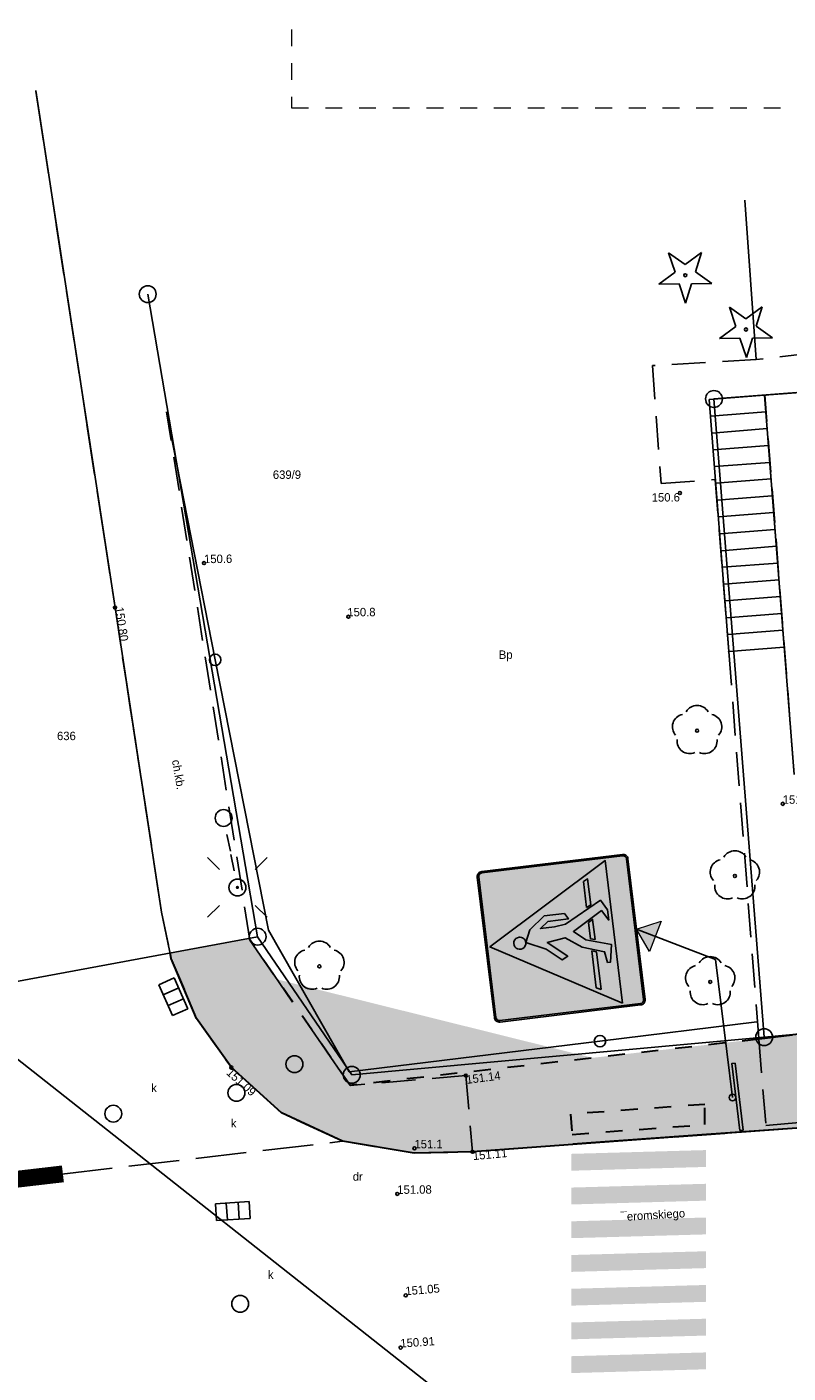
# Model space of a CAD drawing. Extents: x 7583285 to 7585126, y 6019995 to 6020809.
# Tile 50 of 54: x 7584455 to 7584478, y 6020719 to 6020759. Entities that reach past the tile are written whole.
import ezdxf
from ezdxf import colors
from ezdxf.entities.mleader import LeaderData, LeaderLine
from ezdxf.enums import TextEntityAlignment as Align
from ezdxf.math import Vec2, Vec3

# ---------------------------------------------------------------- set-up
doc = ezdxf.new("R2010")
doc.units = 0
doc.header["$MEASUREMENT"] = 0
for name, pattern in [('1_OTKC', [1.5, 1, -0.5]), ('1_OTKJ', [2, 1.5, -0.5]), ('1_OTKK', [0]), ('3', [1, 0.5, -0.5]), ('3_EGBS', [0]), ('3_EGBSG', [0]), ('3_EGBU_A', [0]), ('KUM', [1, 0.5, -0.5]), ('P-12', [1, 1, 0])]:
    doc.linetypes.add(name, pattern=pattern)
doc.layers.get('0').update_dxf_attribs({"linetype": 'CONTINUOUS', "lineweight": 5})
for name, color, linetype, lineweight in [('0 Krawężnik ', 1, 'CONTINUOUS', 30), ('0 Krawężnik najazdowy', 6, 'CONTINUOUS', 30), ('0 obrzeże', 51, '3', 30), ('0 plytki integracyjne', 4, '3', 30), ('Dzialki', 3, 'CONTINUOUS', 25)]:
    doc.layers.add(name, color=color, linetype=linetype, lineweight=lineweight)
for name, color, linetype in [('0 ozn pionowe', 7, 'CONTINUOUS'), ('0 Ozn poziome', 7, 'CONTINUOUS'), ('EGBB_L_0', 36, '3_EGBU_A'), ('EGBE_L_3', 7, '3_EGBS'), ('Numery_dzialek', 7, 'CONTINUOUS'), ('Numery_uzytkow', 3, 'CONTINUOUS'), ('OTK_E_T_1', 7, 'CONTINUOUS'), ('OTK_E_T_8', 7, 'CONTINUOUS'), ('OTK_L_0', 7, '1_OTKJ'), ('OTK_L_1', 7, '1_OTKK'), ('OTK_L_2', 7, '1_OTKC'), ('OTO_L_0', 7, 'CONTINUOUS'), ('OTR_T_0', 7, 'CONTINUOUS'), ('OTR_T_1', 7, 'CONTINUOUS'), ('OTZ_T_0', 96, 'CONTINUOUS'), ('OTZ_T_1', 96, 'CONTINUOUS'), ('Punkty', 7, 'CONTINUOUS'), ('SUE_T_3', 7, 'CONTINUOUS'), ('SUK_E_T_4', 36, 'CONTINUOUS'), ('SUK_T_1', 36, 'CONTINUOUS'), ('SUK_T_3', 36, 'CONTINUOUS'), ('SUP_T_0', 7, 'CONTINUOUS'), ('SUP_T_2', 7, 'CONTINUOUS')]:
    doc.layers.add(name, color=color, linetype=linetype)

# ---------------------------------------------------------------- blocks, each defined once
blk = doc.blocks.new('GRT')
at = {"linetype": 'Continuous'}
blk.add_circle((0, 0), 0.25, dxfattribs=at)
blk = doc.blocks.new('1_OTRN')
at = {"linetype": 'Continuous'}
blk.add_circle((0, 0), 0.045, dxfattribs=at)
blk = doc.blocks.new('1_OTRS')
at = {"linetype": 'Continuous'}
blk.add_circle((0, 0), 0.045, dxfattribs=at)
blk = doc.blocks.new('1_OTZG')
at = {"linetype": 'Continuous'}
for p, q in [((-0.3012, 0.0938), (-0.4937, 0.6621)), ((-0.4937, 0.6621), (-0.0039, 0.3155)), ((-0.0039, 0.3155), (0.4771, 0.6742)), ((0.4771, 0.6742), (0.2988, 0.1012)), ((-0.7823, -0.265), (-0.3012, 0.0938)), ((0.2988, 0.1012), (0.7886, -0.2455)), ((-0.1823, -0.2575), (-0.7823, -0.265)), ((0.0103, -0.8259), (-0.1823, -0.2575)), ((0.1886, -0.2529), (0.0103, -0.8259)), ((0.7886, -0.2455), (0.1886, -0.2529))]:
    blk.add_line(p, q, dxfattribs=at)
blk.add_circle((0, 0), 0.045, dxfattribs=at)
blk = doc.blocks.new('1_OTZL')
at = {"linetype": 'Continuous'}
blk.add_circle((0, 0), 0.045, dxfattribs=at)
for centre, start, end in [((-0.357, 0.116), 102.1445, 221.86), ((0, 0.375), 30.1401, 149.8599), ((0.357, 0.116), 318.14, 77.8555), ((-0.22, -0.303), 174.1482, 293.8542), ((0.22, -0.303), 246.1458, 5.8518)]:
    blk.add_arc(centre, 0.375, start, end, dxfattribs=at)
blk = doc.blocks.new('4_SUEO_W')
at = {"linetype": 'Continuous'}
for p, q in [((-0.5303, 0.5303), (-0.8839, 0.8839)), ((0.5303, 0.5303), (0.8839, 0.8839)), ((-0.5303, -0.5303), (-0.8839, -0.8839)), ((0.5303, -0.5303), (0.8839, -0.8839))]:
    blk.add_line(p, q, dxfattribs=at)
blk.add_circle((0, 0), 0.025, dxfattribs=at)
blk = doc.blocks.new('4_SUPP')
at = {"linetype": 'Continuous'}
blk.add_circle((0, 0), 0.25, dxfattribs=at)
blk = doc.blocks.new('4_SUKK')
at = {"linetype": 'Continuous'}
for p, q in [((-0.5, -0.25), (-0.5, 0.25)), ((-0.5, 0.25), (0.5, 0.25)), ((-0.175, 0.25), (-0.175, -0.25)), ((0.175, 0.25), (0.175, -0.25)), ((0.5, 0.25), (0.5, -0.25)), ((0.5, -0.25), (-0.5, -0.25))]:
    blk.add_line(p, q, dxfattribs=at)
blk = doc.blocks.new('4_SUKS')
at = {"linetype": 'Continuous'}
blk.add_circle((0, 0), 0.25, dxfattribs=at)
blk = doc.blocks.new('4_SUPK')
at = {"linetype": 'Continuous'}
blk.add_circle((0, 0), 0.25, dxfattribs=at)
blk = doc.blocks.new('Słupek')
h = blk.add_hatch(color=256)
h.paths.add_polyline_path([(-50, -5), (0, -5), (50, -5), (50, -10), (-50, -10)])
h.paths.add_polyline_path([(5, 0, 1), (-5, 0, 1)])
at = {"color": 7}
blk.add_lwpolyline([(-50, -5), (50, -5), (50, -10), (-50, -10)], close=True, dxfattribs=at)
blk.add_circle((0, 0), 5, dxfattribs=at)
blk = doc.blocks.new('Arrow')
blk.add_hatch(color=0).paths.add_polyline_path([(-0.16, -0.2), (0, 0), (0.16, -0.2)])
at = {"color": 0, "lineweight": -2}
blk.add_lwpolyline([(-0.16, -0.2), (0, 0), (0.16, -0.2)], close=True, dxfattribs=at)
blk = doc.blocks.new('D-6_')
at = {"true_color": 0x000000}
h = blk.add_hatch(color=18, dxfattribs=at)
h.dxf.hatch_style = 1
edge = h.paths.add_edge_path()
edge.add_line((-369.1, 382.1), (241.8, 993.1))
edge = h.paths.add_edge_path()
edge.add_line((-241.8, 254.9), (369.1, 865.8))
at = {"true_color": 0xffffff}
h = blk.add_hatch(color=7, dxfattribs=at)
h.dxf.hatch_style = 1
h.paths.add_polyline_path([(-450, 30, 0.414214), (-420, 0), (0, 0), (420, 0, 0.414214), (450, 30), (450, 870, 0.414214), (420, 900), (-420, 900, 0.414214), (-450, 870)])
h.paths.add_polyline_path([(-441, 30, 0.414214), (-420, 9), (420, 9, 0.414214), (441, 30), (441, 870, 0.414214), (420, 891), (-420, 891, 0.414214), (-441, 870)], flags=16)
h.paths.add_polyline_path([(-390, 240), (-390, 795), (-240, 795), (-240, 613.1), (90, 613.1), (90, 877.5), (292.5, 877.5), (292.5, 22.5), (90, 22.5), (90, 421.9), (-240, 421.9), (-240, 240)], flags=0)
h.paths.add_polyline_path([(-382.5, 247.5), (-382.5, 787.5), (-247.5, 787.5), (-247.5, 613.1), (-247.5, 247.5)], flags=0)
at = {"true_color": 0x1d1d1d}
h = blk.add_hatch(color=250, dxfattribs=at)
h.dxf.hatch_style = 1
h.paths.add_polyline_path([(-420, 9), (420, 9, 0.414214), (441, 30), (441, 870, 0.414214), (420, 891), (-420, 891, 0.414214), (-441, 870), (-441, 30, 0.414214)])
at = {"true_color": 0xffffff}
h = blk.add_hatch(color=7, dxfattribs=at)
h.dxf.hatch_style = 1
h.paths.add_polyline_path([(-426, 135), (0, 876), (426, 135)])
at = {"true_color": 0x000000}
h = blk.add_hatch(color=18, dxfattribs=at)
h.dxf.hatch_style = 1
h.paths.add_polyline_path([(-175.5, 194.6), (-175.5, 176.6), (-73.8, 157.5), (-27, 305.7), (30.9, 373.2), (133.5, 193.5), (72.6, 157.2), (135, 157.2), (195.4, 191.7), (78.8, 414.3), (72, 481.2), (72, 565.2), (108, 517.2), (108, 393.4), (144, 413.7), (144, 535.2), (72, 627.7), (0, 661.2), (-54, 546.9), (-128.3, 460.8), (-110.8, 423.9), (-14.4, 535.2), (0, 427.2), (-67.5, 332.7), (-110.4, 204.1)])
h.paths.add_polyline_path([(-330.7, 251.7), (-317.2, 278.7), (-96.9, 278.7), (-105.9, 251.7)])
h.paths.add_polyline_path([(36, 697.2, 2.414214), (0, 661.2, 0.414214)])
h.paths.add_polyline_path([(162, 278.7), (176.1, 251.7), (330.7, 251.7), (317.2, 278.7)])
h.paths.add_polyline_path([(-32.7, 251.7), (-24.2, 278.7), (72.4, 278.7), (87.8, 251.7)])
at = {"color": 7, "true_color": 0xffffff}
for points in [[(-420, 0), (420, 0, 0.414214), (450, 30), (450, 870, 0.414214), (420, 900), (-420, 900, 0.414214), (-450, 870), (-450, 30, 0.414214)], [(-420, 9), (420, 9, 0.414214), (441, 30), (441, 870, 0.414214), (420, 891), (-420, 891, 0.414214), (-441, 870), (-441, 30, 0.414214), (-420, 9)]]:
    blk.add_lwpolyline(points, format="xyb", close=True, dxfattribs=at)
blk.add_lwpolyline([(-426, 135), (0, 876), (426, 135)], close=True, dxfattribs=at)
at = {"color": 18, "true_color": 0x000000}
blk.add_lwpolyline([(36, 697.2, 2.414214), (0, 661.2, 0.414214)], format="xyb", close=True, dxfattribs=at)
for points in [[(-175.5, 194.6), (-175.5, 176.6), (-73.8, 157.5), (-27, 305.7), (30.9, 373.2), (133.5, 193.5), (72.6, 157.2), (135, 157.2), (195.4, 191.7), (78.8, 414.3), (72, 481.2), (72, 565.2), (108, 517.2), (108, 393.4), (144, 413.7), (144, 535.2), (72, 627.7), (0, 661.2), (-54, 546.9), (-128.3, 460.8), (-110.8, 423.9), (-14.4, 535.2), (0, 427.2), (-67.5, 332.7), (-110.4, 204.1)], [(-330.7, 251.7), (-317.2, 278.7), (-96.9, 278.7), (-105.9, 251.7)], [(-32.7, 251.7), (-24.2, 278.7), (72.4, 278.7), (87.8, 251.7)], [(162, 278.7), (176.1, 251.7), (330.7, 251.7), (317.2, 278.7)]]:
    blk.add_lwpolyline(points, close=True, dxfattribs=at)

msp = doc.modelspace()

# ---------------------------------------------------------------- hatches: boundary and pattern name
at = {"lineweight": 30}
h = msp.add_hatch(color=256, dxfattribs=at)
h.dxf.hatch_style = 1
h.set_gradient(color1=(255, 255, 127), color2=(239, 239, 119), one_color=1, tint=0.47)
h.paths.add_polyline_path([(7584471.745, 6020725.994), (7584475.173, 6020726.246), (7584475.173, 6020726.63), (7584475.173, 6020726.846), (7584471.197, 6020726.556), (7584471.267, 6020725.959)])
h.paths.add_polyline_path([(7585000.114, 6020733.415), (7585002.106, 6020733.665), (7585002.081, 6020734.264), (7585000.042, 6020734.009), (7585000.114, 6020733.415)])
h.paths.add_polyline_path([(7584471.17, 6020717.265), (7584471.17, 6020716.665), (7584475.17, 6020716.665), (7584475.17, 6020717.265)])
h.paths.add_polyline_path([(7585001.131, 6020725.027), (7585002.99, 6020725.258), (7585002.918, 6020725.848), (7585002.918, 6020725.848), (7585001.059, 6020725.621), (7585001.131, 6020725.027)])
h.paths.add_polyline_path([(7584999.155, 6020733.294), (7585000.114, 6020733.415), (7585000.042, 6020734.009), (7584999.105, 6020733.892)])
h.paths.add_polyline_path([(7585000.476, 6020725.55), (7585000.549, 6020724.955), (7585001.131, 6020725.027), (7585001.059, 6020725.621)])
h = msp.add_hatch(color=5, dxfattribs=at)
h.dxf.hatch_style = 1
h.set_gradient(color1=(173, 173, 173), color2=(157, 157, 157), one_color=1, tint=0.52)
edge = h.paths.add_edge_path()
edge.add_line((7584459.314, 6020731.339), (7584460.1, 6020729.39))
edge.add_line((7584460.1, 6020729.39), (7584461.13, 6020727.94))
edge.add_line((7584461.13, 6020727.94), (7584462.62, 6020726.59))
edge.add_line((7584462.62, 6020726.59), (7584464.43, 6020725.75))
edge.add_line((7584464.43, 6020725.75), (7584466.55, 6020725.4))
edge.add_line((7584466.55, 6020725.4), (7584468.28, 6020725.44))
edge.add_line((7584468.28, 6020725.44), (7584471.254, 6020725.658))
edge.add_line((7584471.254, 6020725.658), (7584475.223, 6020725.95))
edge.add_line((7584475.223, 6020725.95), (7584479.311, 6020726.243))
edge.add_line((7584479.311, 6020726.243), (7584485.46, 6020726.69))
edge.add_line((7584485.46, 6020726.69), (7584489.27, 6020726.78))
edge.add_line((7584489.27, 6020726.78), (7584493.3, 6020726.5))
edge.add_line((7584493.3, 6020726.5), (7584497.8, 6020725.4))
edge.add_line((7584497.8, 6020725.4), (7584501.217, 6020723.89))
edge.add_line((7584501.217, 6020723.89), (7584506.338, 6020720.239))
edge.add_line((7584506.338, 6020720.239), (7584507.619, 6020719.325))
edge.add_line((7584507.619, 6020719.325), (7584509.14, 6020720.24))
edge.add_line((7584509.14, 6020720.24), (7584507.58, 6020721.65))
edge.add_line((7584507.58, 6020721.65), (7584502.21, 6020726.46))
edge.add_line((7584502.21, 6020726.46), (7584497.102, 6020727.996))
edge.add_line((7584497.102, 6020727.996), (7584494.94, 6020728.17))
edge.add_line((7584494.94, 6020728.17), (7584492.56, 6020728.52))
edge.add_line((7584492.56, 6020728.52), (7584486.535, 6020728.739))
edge.add_line((7584486.535, 6020728.739), (7584479.4, 6020728.27))
edge.add_line((7584479.4, 6020728.27), (7584478.21, 6020728.95))
edge.add_line((7584478.21, 6020728.95), (7584464.65, 6020727.41))
edge.add_line((7584464.65, 6020727.41), (7584461.645, 6020731.771))
edge = h.paths.add_edge_path()
edge.add_line((7584459.314, 6020731.339), (7584461.664, 6020731.774))
h = msp.add_hatch(color=5, dxfattribs=at)
h.dxf.hatch_style = 1
h.set_gradient(color1=(173, 173, 173), color2=(157, 157, 157), one_color=1, tint=0.52)
edge = h.paths.add_edge_path()
edge.add_line((7584459.314, 6020731.339), (7584460.1, 6020729.39))
edge.add_line((7584460.1, 6020729.39), (7584461.13, 6020727.94))
edge.add_line((7584461.13, 6020727.94), (7584462.62, 6020726.59))
edge.add_line((7584462.62, 6020726.59), (7584464.43, 6020725.75))
edge.add_line((7584464.43, 6020725.75), (7584466.55, 6020725.4))
edge.add_line((7584466.55, 6020725.4), (7584468.28, 6020725.44))
edge.add_line((7584468.28, 6020725.44), (7584471.254, 6020725.658))
edge.add_line((7584471.254, 6020725.658), (7584475.223, 6020725.95))
edge.add_line((7584475.223, 6020725.95), (7584479.311, 6020726.243))
edge.add_line((7584479.311, 6020726.243), (7584485.46, 6020726.69))
edge.add_line((7584485.46, 6020726.69), (7584489.27, 6020726.78))
edge.add_line((7584489.27, 6020726.78), (7584493.3, 6020726.5))
edge.add_line((7584493.3, 6020726.5), (7584497.8, 6020725.4))
edge.add_line((7584497.8, 6020725.4), (7584501.217, 6020723.89))
edge.add_line((7584501.217, 6020723.89), (7584506.338, 6020720.239))
edge.add_line((7584506.338, 6020720.239), (7584507.619, 6020719.325))
edge.add_line((7584507.619, 6020719.325), (7584509.14, 6020720.24))
edge.add_line((7584509.14, 6020720.24), (7584507.58, 6020721.65))
edge.add_line((7584507.58, 6020721.65), (7584502.21, 6020726.46))
edge.add_line((7584502.21, 6020726.46), (7584497.102, 6020727.996))
edge.add_line((7584497.102, 6020727.996), (7584494.94, 6020728.17))
edge.add_line((7584494.94, 6020728.17), (7584492.56, 6020728.52))
edge.add_line((7584492.56, 6020728.52), (7584486.535, 6020728.739))
edge.add_line((7584486.535, 6020728.739), (7584479.4, 6020728.27))
edge.add_line((7584479.4, 6020728.27), (7584478.21, 6020728.95))
edge.add_line((7584478.21, 6020728.95), (7584464.65, 6020727.41))
edge.add_line((7584464.65, 6020727.41), (7584461.645, 6020731.771))
edge = h.paths.add_edge_path()
edge.add_line((7584459.314, 6020731.339), (7584461.664, 6020731.774))
h = msp.add_hatch(color=5, dxfattribs=at)
h.dxf.hatch_style = 1
h.set_gradient(color1=(173, 173, 173), color2=(157, 157, 157), one_color=1, tint=0.52)
edge = h.paths.add_edge_path()
edge.add_line((7584459.314, 6020731.339), (7584460.1, 6020729.39))
edge.add_line((7584460.1, 6020729.39), (7584461.13, 6020727.94))
edge.add_line((7584461.13, 6020727.94), (7584462.62, 6020726.59))
edge.add_line((7584462.62, 6020726.59), (7584464.43, 6020725.75))
edge.add_line((7584464.43, 6020725.75), (7584466.55, 6020725.4))
edge.add_line((7584466.55, 6020725.4), (7584468.28, 6020725.44))
edge.add_line((7584468.28, 6020725.44), (7584471.254, 6020725.658))
edge.add_line((7584471.254, 6020725.658), (7584475.223, 6020725.95))
edge.add_line((7584475.223, 6020725.95), (7584479.311, 6020726.243))
edge.add_line((7584479.311, 6020726.243), (7584485.46, 6020726.69))
edge.add_line((7584485.46, 6020726.69), (7584489.27, 6020726.78))
edge.add_line((7584489.27, 6020726.78), (7584493.3, 6020726.5))
edge.add_line((7584493.3, 6020726.5), (7584497.8, 6020725.4))
edge.add_line((7584497.8, 6020725.4), (7584501.217, 6020723.89))
edge.add_line((7584501.217, 6020723.89), (7584506.338, 6020720.239))
edge.add_line((7584506.338, 6020720.239), (7584507.619, 6020719.325))
edge.add_line((7584507.619, 6020719.325), (7584509.14, 6020720.24))
edge.add_line((7584509.14, 6020720.24), (7584507.58, 6020721.65))
edge.add_line((7584507.58, 6020721.65), (7584502.21, 6020726.46))
edge.add_line((7584502.21, 6020726.46), (7584497.102, 6020727.996))
edge.add_line((7584497.102, 6020727.996), (7584494.94, 6020728.17))
edge.add_line((7584494.94, 6020728.17), (7584492.56, 6020728.52))
edge.add_line((7584492.56, 6020728.52), (7584486.535, 6020728.739))
edge.add_line((7584486.535, 6020728.739), (7584479.4, 6020728.27))
edge.add_line((7584479.4, 6020728.27), (7584478.21, 6020728.95))
edge.add_line((7584478.21, 6020728.95), (7584464.65, 6020727.41))
edge.add_line((7584464.65, 6020727.41), (7584461.645, 6020731.771))
edge = h.paths.add_edge_path()
edge.add_line((7584459.314, 6020731.339), (7584461.664, 6020731.774))
h = msp.add_hatch(color=5, dxfattribs=at)
h.dxf.hatch_style = 1
h.set_gradient(color1=(173, 173, 173), color2=(157, 157, 157), one_color=1, tint=0.52)
edge = h.paths.add_edge_path()
edge.add_line((7584459.314, 6020731.342), (7584461.645, 6020731.771))
edge.add_line((7584461.645, 6020731.771), (7584464.651, 6020727.409))
edge.add_line((7584464.651, 6020727.409), (7584475.791, 6020728.669))
edge.add_line((7584475.791, 6020728.669), (7584478.21, 6020728.95))
edge.add_line((7584478.21, 6020728.95), (7584479.4, 6020728.27))
edge.add_line((7584479.4, 6020728.27), (7584486.49, 6020728.74))
edge.add_line((7584486.49, 6020728.74), (7584490.21, 6020728.73))
edge.add_line((7584490.21, 6020728.73), (7584497.102, 6020727.996))
edge.add_line((7584497.102, 6020727.996), (7584502.21, 6020726.46))
edge.add_line((7584502.21, 6020726.46), (7584503.274, 6020725.507))
edge.add_line((7584503.274, 6020725.507), (7584507.58, 6020721.65))
edge.add_line((7584507.58, 6020721.65), (7584509.14, 6020720.24))
edge.add_line((7584509.14, 6020720.24), (7584507.619, 6020719.325))
h = msp.add_hatch(color=5, dxfattribs=at)
h.dxf.hatch_style = 1
h.set_gradient(color1=(173, 173, 173), color2=(157, 157, 157), one_color=1, tint=0.52)
h.paths.add_polyline_path([(7584464.43, 6020725.75), (7584462.62, 6020726.59), (7584461.163, 6020727.91, 0.186142), (7584461.175, 6020727.94, 0.609133), (7584461.104, 6020727.977), (7584460.1, 6020729.39), (7584459.314, 6020731.339), (7584461.645, 6020731.771), (7584461.682, 6020731.716, 0.088314), (7584461.732, 6020731.644), (7584464.451, 6020727.699, 0.265517), (7584464.592, 6020727.495), (7584464.65, 6020727.41), (7584464.651, 6020727.409), (7584464.7, 6020727.414), (7584468.035, 6020727.696, 0.415362), (7584468.084, 6020727.655), (7584468.276, 6020725.485, 0.395258), (7584468.235, 6020725.439), (7584466.55, 6020725.4)])
h.paths.add_polyline_path([(7584463.25, 6020728.04, 1), (7584462.75, 6020728.04, 1)], flags=16)
h.paths.add_polyline_path([(7584466.495, 6020725.852), (7584466.498, 6020725.477), (7584467.373, 6020725.483), (7584467.37, 6020725.858)], flags=24)
h.paths.add_polyline_path([(7584466.605, 6020725.54, 1), (7584466.515, 6020725.54, 1)], flags=0)
h = msp.add_hatch(color=5, dxfattribs=at)
h.dxf.hatch_style = 2
h.set_gradient(color1=(173, 173, 173), color2=(157, 157, 157), one_color=1, tint=0.52)
h.paths.add_polyline_path([(7584468.084, 6020727.655, 0.388591), (7584468.125, 6020727.7, 0.030922), (7584468.125, 6020727.706), (7584475.793, 6020728.659), (7584475.976, 6020727.15, 2.221203), (7584476.089, 6020727.05, 0.030266), (7584476.088, 6020727.062), (7584476.209, 6020726.07), (7584476.308, 6020726.082), (7584476.066, 6020728.067), (7584475.967, 6020728.055), (7584476.088, 6020727.062, 0.414295), (7584475.976, 6020727.15), (7584475.793, 6020728.659), (7584476.69, 6020728.77, 0.16436), (7584476.782, 6020728.639), (7584476.98, 6020726.22), (7584476.992, 6020726.08), (7584475.223, 6020725.95), (7584468.325, 6020725.443, 0.418602), (7584468.276, 6020725.485), (7584468.084, 6020727.655)])
h.paths.add_polyline_path([(7584471.188, 6020726.555), (7584471.232, 6020725.957), (7584475.173, 6020726.246), (7584475.173, 6020726.846)], flags=16)
h.paths.add_polyline_path([(7584468.212, 6020725.497), (7584468.246, 6020725.123), (7584469.284, 6020725.218), (7584469.249, 6020725.591)], flags=24)
h.paths.add_polyline_path([(7584468.01, 6020727.754), (7584468.058, 6020727.382), (7584469.174, 6020727.526), (7584469.126, 6020727.898)], flags=24)
h = msp.add_hatch(color=5, dxfattribs=at)
h.dxf.hatch_style = 1
h.set_gradient(color1=(173, 173, 173), color2=(157, 157, 157), one_color=1, tint=0.52)
h.paths.add_polyline_path([(7584476.782, 6020728.639, 0.59939), (7584477.18, 6020728.828), (7584478.21, 6020728.95), (7584479.361, 6020728.292, 1.300226), (7584479.445, 6020728.27, 0.016415), (7584479.445, 6020728.273), (7584486.446, 6020728.733, 0.918309), (7584486.49, 6020728.74), (7584486.445, 6020728.737, -1.033657), (7584486.535, 6020728.74, -0.004866), (7584486.535, 6020728.739), (7584486.446, 6020728.733, -0.021148), (7584486.445, 6020728.737), (7584486.535, 6020728.739, -0.918309), (7584486.446, 6020728.733), (7584486.535, 6020728.739), (7584490.893, 6020728.581), (7584492.07, 6020728.16), (7584492.497, 6020728.009, 1.126288), (7584492.99, 6020727.95, 0.887872), (7584492.497, 6020728.009), (7584492.07, 6020728.16), (7584492.07, 6020728.538), (7584492.56, 6020728.52), (7584494.94, 6020728.17), (7584494.71, 6020726.32), (7584493.364, 6020726.649, 0.060045), (7584493.365, 6020726.66, 0.963521), (7584493.275, 6020726.663), (7584489.335, 6020726.957, 0.018578), (7584489.335, 6020726.96, 1.01047), (7584489.245, 6020726.959), (7584485.495, 6020726.881, 1.026452), (7584485.405, 6020726.877), (7584479.345, 6020726.433, 1.008653), (7584479.255, 6020726.426), (7584476.98, 6020726.22)])
h.paths.add_polyline_path([(7584494.51, 6020727.72, 1), (7584494.01, 6020727.72, 1)], flags=16)
h.paths.add_polyline_path([(7584482.69, 6020727.888), (7584482.7, 6020727.388), (7584483.95, 6020727.412), (7584483.94, 6020727.912)], flags=8)
h.paths.add_polyline_path([(7584486.428, 6020728.803), (7584486.427, 6020728.428), (7584487.635, 6020728.424), (7584487.636, 6020728.799)], flags=24)
h.paths.add_polyline_path([(7584485.381, 6020727.191), (7584485.389, 6020726.816), (7584486.597, 6020726.841), (7584486.589, 6020727.216)], flags=24)
h.paths.add_polyline_path([(7584494.074, 6020726.798), (7584493.984, 6020726.434), (7584495.158, 6020726.147), (7584495.247, 6020726.511)], flags=24)
h.paths.add_polyline_path([(7584479.334, 6020728.328), (7584479.358, 6020727.954), (7584480.564, 6020728.034), (7584480.539, 6020728.408)], flags=24)
h.paths.add_polyline_path([(7584479.215, 6020726.737), (7584479.242, 6020726.363), (7584480.447, 6020726.451), (7584480.42, 6020726.825)], flags=24)
h.paths.add_polyline_path([(7584489.251, 6020727.276), (7584489.223, 6020726.902), (7584490.428, 6020726.813), (7584490.456, 6020727.187)], flags=24)
h.paths.add_polyline_path([(7584490.206, 6020729.096), (7584490.038, 6020728.625), (7584491.334, 6020728.164), (7584491.502, 6020728.635)], flags=24)
h = msp.add_hatch(color=5, dxfattribs=at)
h.dxf.hatch_style = 1
h.set_gradient(color1=(173, 173, 173), color2=(157, 157, 157), one_color=1, tint=0.52)
edge = h.paths.add_edge_path()
edge.add_line((7584468.28, 6020725.44), (7584476.992, 6020726.074))
h = msp.add_hatch(color=5, dxfattribs=at)
h.dxf.hatch_style = 1
h.set_gradient(color1=(173, 173, 173), color2=(157, 157, 157), one_color=1, tint=0.52)
edge = h.paths.add_edge_path()
edge.add_line((7584468.28, 6020725.44), (7584476.992, 6020726.074))
h = msp.add_hatch(color=5, dxfattribs=at)
h.dxf.hatch_style = 2
h.set_gradient(color1=(173, 173, 173), color2=(157, 157, 157), one_color=1, tint=0.52)
edge = h.paths.add_edge_path()
edge.add_line((7584468.28, 6020725.44), (7584476.992, 6020726.074))
at = {"layer": '0 Ozn poziome', "lineweight": 30}
for points in [[(7584471.21, 6020724.878), (7584475.209, 6020724.99), (7584475.209, 6020725.49), (7584471.21, 6020725.378)], [(7584471.21, 6020723.877), (7584475.209, 6020723.99), (7584475.209, 6020724.49), (7584471.21, 6020724.378)], [(7584471.21, 6020722.877), (7584475.209, 6020722.989), (7584475.209, 6020723.49), (7584471.21, 6020723.377)], [(7584471.21, 6020721.877), (7584475.209, 6020721.989), (7584475.209, 6020722.489), (7584471.21, 6020722.377)], [(7584471.21, 6020720.876), (7584475.209, 6020720.989), (7584475.209, 6020721.489), (7584471.21, 6020721.376)], [(7584471.21, 6020719.876), (7584475.209, 6020719.988), (7584475.209, 6020720.488), (7584471.21, 6020720.376)], [(7584471.21, 6020718.875), (7584475.209, 6020718.988), (7584475.209, 6020719.488), (7584471.21, 6020719.376)]]:
    msp.add_hatch(color=256, dxfattribs=at).paths.add_polyline_path(points)

# ---------------------------------------------------------------- linework, layer by layer
at = {"color": 0, "linetype": 'KUM', "lineweight": 20}
for p, q in [((7584462.917, 6020787.733), (7584462.917, 6020756.408)), ((7584462.917, 6020756.408), (7584491.393, 6020756.408))]:
    msp.add_line(p, q, dxfattribs=at)
at = {"linetype": 'P-12', "const_width": 0.5, "flags": 128}
msp.add_lwpolyline([(7584442.2, 6020723.16), (7584456.135, 6020724.784)], dxfattribs=at)
at = {"layer": '0 Krawężnik ', "lineweight": 30}
for p, q in [((7584459.35, 6020731.17), (7584459.314, 6020731.339)), ((7584460.1, 6020729.39), (7584459.35, 6020731.17)), ((7584461.13, 6020727.94), (7584460.1, 6020729.39)), ((7584462.62, 6020726.59), (7584461.13, 6020727.94)), ((7584464.43, 6020725.75), (7584462.62, 6020726.59)), ((7584466.55, 6020725.4), (7584464.43, 6020725.75)), ((7584471.254, 6020725.658), (7584468.28, 6020725.44)), ((7584468.28, 6020725.44), (7584466.55, 6020725.4))]:
    msp.add_line(p, q, dxfattribs=at)
msp.add_lwpolyline([(7584507.619, 6020719.325), (7584501.217, 6020723.89), (7584497.8, 6020725.4), (7584493.3, 6020726.5), (7584489.27, 6020726.78), (7584485.468, 6020726.734), (7584479.31, 6020726.25), (7584479.311, 6020726.243), (7584475.223, 6020725.95)], dxfattribs=at)
at = {"layer": '0 Krawężnik najazdowy', "lineweight": 30}
msp.add_line((7584475.223, 6020725.95), (7584471.253, 6020725.661), dxfattribs=at)
at = {"layer": '0 obrzeże', "lineweight": 30}
for p, q in [((7584464.651, 6020727.409), (7584461.645, 6020731.771)), ((7584476.77, 6020728.78), (7584464.7, 6020727.414)), ((7584478.197, 6020728.957), (7584476.77, 6020728.78)), ((7584464.7, 6020727.414), (7584464.651, 6020727.409))]:
    msp.add_line(p, q, dxfattribs=at)
at = {"layer": '0 plytki integracyjne', "lineweight": 30}
for p, q in [((7584475.173, 6020726.846), (7584471.188, 6020726.555)), ((7584475.173, 6020726.246), (7584475.173, 6020726.846)), ((7584471.188, 6020726.555), (7584471.232, 6020725.957)), ((7584471.232, 6020725.957), (7584475.173, 6020726.246))]:
    msp.add_line(p, q, dxfattribs=at)
at = {"layer": 'Dzialki'}
for p, q in [((7584458.65, 6020750.88), (7584461.91, 6020731.82)), ((7584481.82, 6020748.26), (7584475.44, 6020747.77)), ((7584475.44, 6020747.77), (7584476.93, 6020728.84)), ((7584461.91, 6020731.82), (7584452.41, 6020730.06)), ((7584464.7, 6020727.72), (7584461.91, 6020731.82)), ((7584452.41, 6020730.06), (7584474.27, 6020712.82)), ((7584476.93, 6020728.84), (7584464.7, 6020727.72)), ((7584478.66, 6020729), (7584476.93, 6020728.84))]:
    msp.add_line(p, q, dxfattribs=at)
at = {"layer": 'EGBB_L_0', "linetype": '3_EGBU_A'}
for p, q in [((7584484.42, 6020748.47), (7584476.94, 6020747.88)), ((7584476.94, 6020747.88), (7584477.82, 6020736.63))]:
    msp.add_line(p, q, dxfattribs=at)
at = {"layer": 'EGBE_L_3', "linetype": '3_EGBS'}
for p, q in [((7584476.94, 6020747.88), (7584475.3, 6020747.75)), ((7584477.52, 6020740.41), (7584476.94, 6020747.88)), ((7584475.34, 6020747.26), (7584476.98, 6020747.39)), ((7584475.38, 6020746.76), (7584477.02, 6020746.89)), ((7584475.41, 6020746.26), (7584477.06, 6020746.39)), ((7584475.45, 6020745.77), (7584477.1, 6020745.89)), ((7584475.49, 6020745.27), (7584477.14, 6020745.4)), ((7584475.53, 6020744.77), (7584477.17, 6020744.9)), ((7584475.57, 6020744.27), (7584477.21, 6020744.4)), ((7584475.61, 6020743.77), (7584477.25, 6020743.9)), ((7584475.65, 6020743.27), (7584477.29, 6020743.4)), ((7584475.68, 6020742.78), (7584477.33, 6020742.9)), ((7584475.72, 6020742.28), (7584477.37, 6020742.4)), ((7584475.76, 6020741.78), (7584477.41, 6020741.91)), ((7584475.8, 6020741.28), (7584477.45, 6020741.41)), ((7584475.84, 6020740.78), (7584477.48, 6020740.91)), ((7584475.88, 6020740.28), (7584477.52, 6020740.41))]:
    msp.add_line(p, q, dxfattribs=at)
at = {"layer": 'EGBE_L_3', "linetype": '3_EGBSG'}
msp.add_line((7584475.3, 6020747.75), (7584475.88, 6020740.28), dxfattribs=at)
at = {"layer": 'EGBE_L_3', "linetype": '3_EGBS'}
msp.add_point((7584475.88, 6020740.28), dxfattribs=at)
at = {"layer": 'OTK_L_0', "linetype": '1_OTKJ'}
for p, q in [((7584457.68, 6020741.58), (7584455.33, 6020756.92)), ((7584459.06, 6020732.55), (7584457.68, 6020741.58)), ((7584459.35, 6020731.17), (7584459.06, 6020732.55)), ((7584460.1, 6020729.39), (7584459.35, 6020731.17)), ((7584461.13, 6020727.94), (7584460.1, 6020729.39)), ((7584462.62, 6020726.59), (7584461.13, 6020727.94)), ((7584464.43, 6020725.75), (7584462.62, 6020726.59)), ((7584468.28, 6020725.44), (7584485.46, 6020726.69)), ((7584442.2, 6020723.16), (7584464.43, 6020725.75)), ((7584464.43, 6020725.75), (7584466.55, 6020725.4)), ((7584466.55, 6020725.4), (7584468.28, 6020725.44))]:
    msp.add_line(p, q, dxfattribs=at)
at = {"layer": 'OTK_L_1', "linetype": '1_OTKK'}
for p, q in [((7584455.33, 6020756.92), (7584457.68, 6020741.58)), ((7584457.68, 6020741.58), (7584459.06, 6020732.55)), ((7584459.06, 6020732.55), (7584459.35, 6020731.17)), ((7584459.35, 6020731.17), (7584460.1, 6020729.39)), ((7584460.1, 6020729.39), (7584461.13, 6020727.94)), ((7584461.13, 6020727.94), (7584462.62, 6020726.59)), ((7584462.62, 6020726.59), (7584464.43, 6020725.75)), ((7584468.28, 6020725.44), (7584479.31, 6020726.25)), ((7584464.43, 6020725.75), (7584466.55, 6020725.4)), ((7584466.55, 6020725.4), (7584468.28, 6020725.44))]:
    msp.add_line(p, q, dxfattribs=at)
at = {"layer": 'OTK_L_2', "linetype": '1_OTKC'}
for p, q in [((7584455.33, 6020756.92), (7584457.68, 6020741.58)), ((7584482.86, 6020749.66), (7584476.69, 6020748.94)), ((7584476.69, 6020748.94), (7584473.62, 6020748.76)), ((7584473.62, 6020748.76), (7584473.87, 6020745.26)), ((7584482.97, 6020748.36), (7584476.95, 6020747.88)), ((7584477.82, 6020736.63), (7584476.95, 6020747.88)), ((7584461.68, 6020731.72), (7584459.21, 6020747.39)), ((7584473.87, 6020745.26), (7584475.48, 6020745.38)), ((7584475.48, 6020745.38), (7584475.88, 6020740.28)), ((7584457.68, 6020741.58), (7584459.06, 6020732.55)), ((7584475.88, 6020740.28), (7584476.77, 6020728.78)), ((7584459.06, 6020732.55), (7584459.35, 6020731.17)), ((7584464.65, 6020727.41), (7584461.68, 6020731.72)), ((7584459.35, 6020731.17), (7584460.1, 6020729.39)), ((7584460.1, 6020729.39), (7584461.13, 6020727.94)), ((7584476.77, 6020728.78), (7584478.21, 6020728.95)), ((7584476.77, 6020728.78), (7584476.98, 6020726.22)), ((7584461.13, 6020727.94), (7584462.62, 6020726.59)), ((7584468.08, 6020727.7), (7584464.65, 6020727.41)), ((7584468.08, 6020727.7), (7584468.28, 6020725.44)), ((7584462.62, 6020726.59), (7584464.43, 6020725.75)), ((7584476.98, 6020726.22), (7584479.3, 6020726.43)), ((7584464.43, 6020725.75), (7584466.55, 6020725.4)), ((7584466.55, 6020725.4), (7584468.28, 6020725.44))]:
    msp.add_line(p, q, dxfattribs=at)
at = {"layer": 'OTO_L_0'}
for p, q in [((7584476.69, 6020748.94), (7584476.36, 6020753.67)), ((7584459.21, 6020747.39), (7584460.65, 6020740.03)), ((7584460.65, 6020740.03), (7584462.23, 6020732.01)), ((7584462.23, 6020732.01), (7584464.62, 6020727.81)), ((7584472.06, 6020728.72), (7584476.71, 6020729.29)), ((7584464.62, 6020727.81), (7584472.06, 6020728.72))]:
    msp.add_line(p, q, dxfattribs=at)
for centre in [(7584460.65, 6020740.03), (7584472.06, 6020728.72)]:
    msp.add_circle(centre, 0.17, dxfattribs=at)
at = {"layer": 'SUP_T_2', "linetype": 'Continuous'}
for p, q in [((7584461.1, 6020734.36), (7584461, 6020734.85)), ((7584461.21, 6020733.77), (7584461.11, 6020734.26))]:
    msp.add_line(p, q, dxfattribs=at)

# ---------------------------------------------------------------- block references
at = {"layer": '0 ozn pionowe', "lineweight": 0}
for name, p, xscale, yscale, zscale, rotation in [('D-6_', (7584473.144, 6020732.046), 0.005, 0.005, 0.005, 96.93434888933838), ('Arrow', (7584473.144, 6020732.046), 3, 3, 3, 68.86456178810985), ('Słupek', (7584475.989, 6020727.05), 0.02, 0.02, 0.02, 96.93434888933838)]:
    msp.add_blockref(name, p, dxfattribs=dict(at, xscale=xscale, yscale=yscale, zscale=zscale, rotation=rotation))
at = {"layer": 'OTR_T_0'}
for p in [(7584457.68, 6020741.58), (7584461.13, 6020727.94), (7584468.08, 6020727.7), (7584468.28, 6020725.44), (7584466.3, 6020721.18), (7584466.15, 6020719.63)]:
    msp.add_blockref('1_OTRS', p, dxfattribs=at)
at = {"layer": 'OTR_T_0', "rotation": 0.413872}
msp.add_blockref('1_OTRS', (7584466.05, 6020724.19), dxfattribs=at)
at = {"layer": 'OTR_T_1', "rotation": 0.413872}
for p in [(7584474.43, 6020744.98), (7584460.32, 6020742.9), (7584464.6, 6020741.31), (7584477.48, 6020735.76), (7584466.56, 6020725.54)]:
    msp.add_blockref('1_OTRN', p, dxfattribs=at)
at = {"layer": 'OTZ_T_0'}
for p in [(7584474.94, 6020737.93), (7584476.06, 6020733.62), (7584463.74, 6020730.94), (7584475.33, 6020730.48)]:
    msp.add_blockref('1_OTZL', p, dxfattribs=at)
at = {"layer": 'OTZ_T_1'}
for p in [(7584474.59, 6020751.44), (7584476.39, 6020749.83)]:
    msp.add_blockref('1_OTZG', p, dxfattribs=at)
at = {"layer": 'Punkty'}
for p in [(7584458.65, 6020750.88), (7584475.44, 6020747.77), (7584461.91, 6020731.82), (7584476.93, 6020728.84), (7584464.7, 6020727.72)]:
    msp.add_blockref('GRT', p, dxfattribs=at)
at = {"layer": 'SUE_T_3'}
for name in ['4_SUEO_W', '4_SUPP']:
    msp.add_blockref(name, (7584461.31, 6020733.28), dxfattribs=at)
at = {"layer": 'SUK_T_1'}
for p, rotation in [((7584459.41, 6020730.04), 293.840356), ((7584461.17, 6020723.68), 3.564748)]:
    msp.add_blockref('4_SUKK', p, dxfattribs=dict(at, rotation=rotation))
at = {"layer": 'SUK_T_3'}
for p in [(7584461.28, 6020727.19), (7584457.63, 6020726.57), (7584461.39, 6020720.93)]:
    msp.add_blockref('4_SUKS', p, dxfattribs=at)
at = {"layer": 'SUP_T_0'}
msp.add_blockref('4_SUPK', (7584463, 6020728.04), dxfattribs=at)
at = {"layer": 'SUP_T_2'}
for p in [(7584460.9, 6020735.34), (7584461.31, 6020733.28)]:
    msp.add_blockref('4_SUPP', p, dxfattribs=at)

# ---------------------------------------------------------------- texts
at = {"layer": 'Numery_dzialek'}
for s, p in [('639/9', (7584462.36, 6020745.65)), ('636', (7584455.96, 6020737.9))]:
    msp.add_text(s, height=0.25, dxfattribs=at).set_placement(p, align=Align.TOP_LEFT)
at = {"layer": 'Numery_uzytkow'}
msp.add_text('Bp', height=0.25, dxfattribs=at).set_placement((7584469.06, 6020740.06))
msp.add_text('dr', height=0.25, dxfattribs=at).set_placement((7584464.73, 6020724.83), align=Align.TOP_LEFT)
at = {"layer": 'OTK_E_T_1'}
msp.add_text('ch.kb.', height=0.25, rotation=279.7921, dxfattribs=at).set_placement((7584459.57, 6020736.63), align=Align.MIDDLE)
at = {"layer": 'OTK_E_T_8'}
msp.add_text('¯eromskiego', height=0.25, rotation=3.3312, dxfattribs=at).set_placement((7584473.63, 6020723.54), align=Align.MIDDLE)
at = {"layer": 'OTR_T_0'}
for s, rotation, p in [('150.80', 278.6889, (7584457.68, 6020741.58)), ('151.08', 0.4139, (7584466.05, 6020724.19)), ('151.05', 4.9188, (7584466.3, 6020721.18)), ('150.91', 4.0896, (7584466.15, 6020719.63))]:
    msp.add_text(s, height=0.25, rotation=rotation, dxfattribs=at).set_placement(p)
for s, rotation, p in [('151.09', 317.8222, (7584461.13, 6020727.94)), ('151.14', 7.3566, (7584468.08, 6020727.7)), ('151.11', 5.215, (7584468.28, 6020725.44))]:
    msp.add_text(s, height=0.25, rotation=rotation, dxfattribs=at).set_placement(p, align=Align.TOP_LEFT)
at = {"layer": 'OTR_T_1'}
msp.add_text('150.6', height=0.25, rotation=0.414, dxfattribs=at).set_placement((7584474.43, 6020744.98), align=Align.TOP_RIGHT)
for s, rotation, p in [('150.6', 0.414, (7584460.32, 6020742.9)), ('150.8', 0.414, (7584464.57, 6020741.32)), ('151.1', 0.414, (7584477.48, 6020735.76)), ('151.1', 0.4139, (7584466.56, 6020725.54))]:
    msp.add_text(s, height=0.25, rotation=rotation, dxfattribs=at).set_placement(p)
at = {"layer": 'SUK_E_T_4'}
for p in [(7584458.92, 6020727.46), (7584461.28, 6020726.41), (7584462.38, 6020721.92)]:
    msp.add_text('k', height=0.25, dxfattribs=at).set_placement(p, align=Align.TOP_RIGHT)

# ---------------------------------------------------------------- leaders
at = {"layer": '0 ozn pionowe', "lineweight": 0}
ml = msp.add_multileader_mtext('Standard', dxfattribs=at)
ml.set_content('')
ml.set_leader_properties()
ml.build(insert=Vec2(0, 0))
ml.multileader.update_dxf_attribs({"has_dogleg": 0, "dogleg_length": 2, "arrow_head_size": 0})
ctx = ml.context
ctx.base_point, ctx.char_height, ctx.arrow_head_size, ctx.landing_gap_size, ctx.plane_origin = Vec3(7584473.144, 6020732.046), 0.2, 0, 0.4, Vec3(164.027, 18.33)
notes = []
notes.append((ctx, [(0, (1, 1, 0), (7584475.144, 6020732.046), (-1, 0), 2, [(0, [(7584475.989, 6020727.05), (7584475.49, 6020731.139)], 256, [])])]))
ctx.mtext, ml.multileader.dxf.content_type = None, 0
for ctx, leaders in notes:
    for number, flags, end, landing, length, lines in leaders:
        leader = LeaderData()
        leader.index, (leader.has_last_leader_line, leader.has_dogleg_vector, leader.attachment_direction) = number, flags
        leader.last_leader_point, leader.dogleg_vector, leader.dogleg_length = Vec3(end), Vec3(landing), length
        for number, points, colour, breaks in lines:
            line = LeaderLine()
            line.index, line.vertices, line.color, line.breaks = number, Vec3.list(points), colors.encode_raw_color(colour), breaks
            leader.lines.append(line)
        ctx.leaders.append(leader)

doc.saveas('drawing.dxf')
